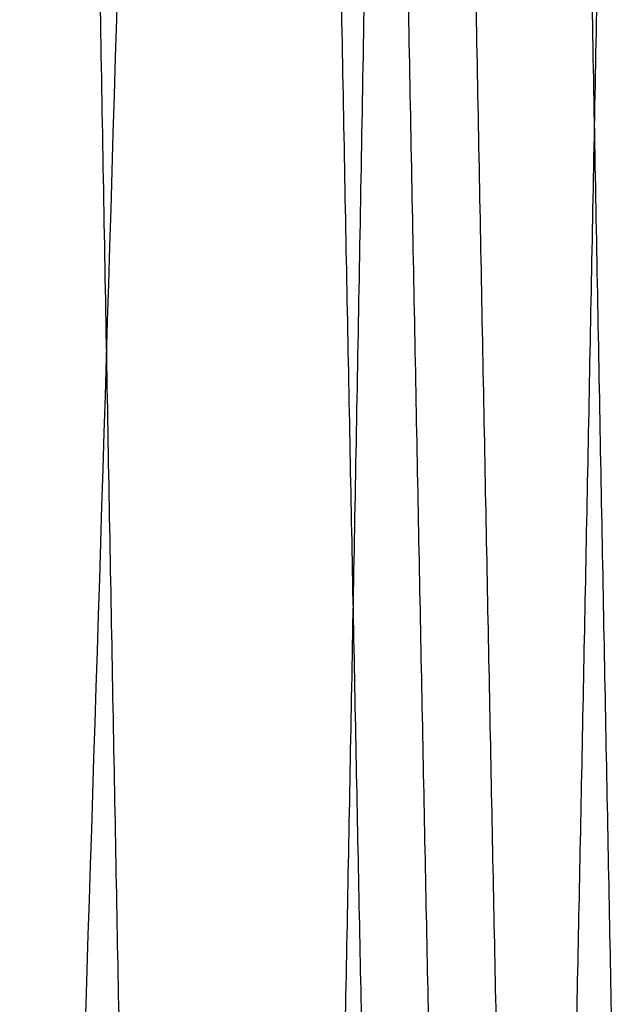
# Model space of a CAD drawing. Header units: millimetres. Extents: x -66 to 114, y 79 to 395.
# Tile 161 of 168: x 99.52 to 100.62, y 134.93 to 136.76. Entities that reach past the tile are written whole.
import ezdxf

# ---------------------------------------------------------------- set-up
doc = ezdxf.new("R2010")
doc.units = ezdxf.units.MM
doc.layers.add('Layer 01', color=7, linetype='Continuous', true_color=0x000000)

msp = doc.modelspace()

# ---------------------------------------------------------------- linework, layer by layer
at = {"layer": 'Layer 01'}
for points, weights, knots in [([(111.6949917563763, 144.973321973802, -34.02489890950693), (111.6949911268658, 144.9732789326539, -34.02489890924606), (111.6949904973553, 144.9732358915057, -34.02489890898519), (111.6012404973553, 138.5633228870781, -34.0248600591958), (111.5074904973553, 134.0308574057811, -29.49233963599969), (111.4137404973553, 129.4983919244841, -24.95981921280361), (111.3199904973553, 129.4984307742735, -18.54990620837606), (111.2262404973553, 129.4984696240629, -12.1399932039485), (111.1324904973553, 134.030990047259, -7.607527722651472), (111.0387404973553, 138.563510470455, -3.075062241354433), (110.9449904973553, 144.9734234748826, -3.075101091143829), (110.8512404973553, 151.3833364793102, -3.075139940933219), (110.7574904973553, 155.9158019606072, -7.60766036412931), (110.6637404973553, 160.4482674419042, -12.14018078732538), (110.5699904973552, 160.4482285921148, -18.55009379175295), (110.4762404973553, 160.4481897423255, -24.96000679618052), (110.3824904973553, 155.9156693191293, -29.49247227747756), (110.2887404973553, 151.3831488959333, -34.02493775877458), (110.1949904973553, 144.9732358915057, -34.02489890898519), (110.1012404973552, 138.5633228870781, -34.0248600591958), (110.0074904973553, 134.0308574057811, -29.49233963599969), (109.9137404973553, 129.4983919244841, -24.95981921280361), (109.8199904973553, 129.4984307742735, -18.54990620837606), (109.7262404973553, 129.4984696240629, -12.1399932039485), (109.6324904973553, 134.030990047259, -7.60752772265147), (109.5387404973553, 138.563510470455, -3.075062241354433), (109.4449904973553, 144.9734234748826, -3.075101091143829), (109.3512404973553, 151.3833364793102, -3.075139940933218), (109.2574904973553, 155.9158019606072, -7.607660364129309), (109.1637404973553, 160.4482674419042, -12.14018078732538), (109.0699904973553, 160.4482285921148, -18.55009379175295), (108.9762404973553, 160.4481897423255, -24.96000679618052), (108.8824904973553, 155.9156693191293, -29.49247227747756), (108.7887404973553, 151.3831488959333, -34.02493775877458), (108.6949904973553, 144.9732358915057, -34.02489890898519), (108.6012404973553, 138.5633228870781, -34.0248600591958), (108.5074904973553, 134.0308574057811, -29.49233963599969), (108.4137404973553, 129.4983919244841, -24.95981921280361), (108.3199904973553, 129.4984307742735, -18.54990620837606), (108.2262404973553, 129.4984696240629, -12.1399932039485), (108.1324904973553, 134.030990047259, -7.60752772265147), (108.0387404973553, 138.563510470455, -3.075062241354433), (107.9449904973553, 144.9734234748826, -3.075101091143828), (107.8512404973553, 151.3833364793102, -3.075139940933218), (107.7574904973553, 155.9158019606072, -7.607660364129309), (107.6637404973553, 160.4482674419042, -12.14018078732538), (107.5699904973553, 160.4482285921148, -18.55009379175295), (107.4762404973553, 160.4481897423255, -24.96000679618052), (107.3824904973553, 155.9156693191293, -29.49247227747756), (107.2887404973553, 151.3831488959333, -34.02493775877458), (107.1949904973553, 144.9732358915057, -34.02489890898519), (107.1012404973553, 138.5633228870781, -34.0248600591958), (107.0074904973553, 134.0308574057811, -29.49233963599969), (106.9137404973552, 129.4983919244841, -24.95981921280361), (106.8199904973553, 129.4984307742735, -18.54990620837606), (106.7262404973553, 129.4984696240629, -12.1399932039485), (106.6324904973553, 134.030990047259, -7.60752772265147), (106.5387404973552, 138.563510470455, -3.075062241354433), (106.4449904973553, 144.9734234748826, -3.075101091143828), (106.3512404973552, 151.3833364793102, -3.075139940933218), (106.2574904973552, 155.9158019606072, -7.607660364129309), (106.1637404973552, 160.4482674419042, -12.14018078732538), (106.0699904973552, 160.4482285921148, -18.55009379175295), (105.9762404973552, 160.4481897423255, -24.96000679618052), (105.8824904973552, 155.9156693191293, -29.49247227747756), (105.7887404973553, 151.3831488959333, -34.02493775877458), (105.6949904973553, 144.9732358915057, -34.02489890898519), (105.6012404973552, 138.5633228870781, -34.0248600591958), (105.5074904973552, 134.0308574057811, -29.49233963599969), (105.4137404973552, 129.4983919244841, -24.95981921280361), (105.3199904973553, 129.4984307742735, -18.54990620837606), (105.2262404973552, 129.4984696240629, -12.1399932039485), (105.1324904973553, 134.030990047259, -7.60752772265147), (105.0387404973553, 138.563510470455, -3.075062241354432), (104.9449904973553, 144.9734234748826, -3.075101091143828), (104.8512404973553, 151.3833364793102, -3.075139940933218), (104.7574904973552, 155.9158019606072, -7.607660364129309), (104.6637404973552, 160.4482674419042, -12.14018078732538), (104.5699904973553, 160.4482285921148, -18.55009379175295), (104.4762404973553, 160.4481897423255, -24.96000679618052), (104.3824904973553, 155.9156693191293, -29.49247227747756), (104.2887404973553, 151.3831488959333, -34.02493775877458), (104.1949904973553, 144.9732358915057, -34.02489890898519), (104.1012404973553, 138.5633228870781, -34.0248600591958), (104.0074904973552, 134.0308574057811, -29.49233963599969), (103.9137404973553, 129.4983919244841, -24.95981921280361), (103.8199904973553, 129.4984307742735, -18.54990620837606), (103.7262404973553, 129.4984696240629, -12.1399932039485), (103.6324904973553, 134.030990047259, -7.60752772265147), (103.5387404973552, 138.563510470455, -3.075062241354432), (103.4449904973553, 144.9734234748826, -3.075101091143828), (103.3512404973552, 151.3833364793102, -3.075139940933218), (103.2574904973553, 155.9158019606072, -7.607660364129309), (103.1637404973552, 160.4482674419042, -12.14018078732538), (103.0699904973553, 160.4482285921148, -18.55009379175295), (102.9762404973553, 160.4481897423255, -24.96000679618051), (102.8824904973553, 155.9156693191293, -29.49247227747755), (102.7887404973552, 151.3831488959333, -34.02493775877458), (102.6949904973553, 144.9732358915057, -34.02489890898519), (102.6012404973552, 138.5633228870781, -34.0248600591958), (102.5074904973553, 134.0308574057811, -29.49233963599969), (102.4137404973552, 129.4983919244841, -24.95981921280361), (102.3199904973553, 129.4984307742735, -18.54990620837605), (102.2262404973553, 129.4984696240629, -12.1399932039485), (102.1324904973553, 134.030990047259, -7.60752772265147), (102.0387404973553, 138.563510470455, -3.075062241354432), (101.9449904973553, 144.9734234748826, -3.075101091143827), (101.8512404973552, 151.3833364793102, -3.075139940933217), (101.7574904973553, 155.9158019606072, -7.607660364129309), (101.6637404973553, 160.4482674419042, -12.14018078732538), (101.5699904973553, 160.4482285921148, -18.55009379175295), (101.4762404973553, 160.4481897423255, -24.96000679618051), (101.3824904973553, 155.9156693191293, -29.49247227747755), (101.2887404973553, 151.3831488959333, -34.02493775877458), (101.1949904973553, 144.9732358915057, -34.02489890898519), (101.1012404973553, 138.5633228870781, -34.0248600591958), (101.0074904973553, 134.0308574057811, -29.49233963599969), (100.9137404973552, 129.4983919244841, -24.95981921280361), (100.8199904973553, 129.4984307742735, -18.54990620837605), (100.7262404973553, 129.4984696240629, -12.1399932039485), (100.6324904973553, 134.030990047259, -7.60752772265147), (100.5387404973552, 138.563510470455, -3.075062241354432), (100.4449904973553, 144.9734234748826, -3.075101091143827), (100.3512404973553, 151.3833364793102, -3.075139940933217), (100.2574904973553, 155.9158019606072, -7.607660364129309), (100.1637404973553, 160.4482674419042, -12.14018078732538), (100.0699904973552, 160.4482285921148, -18.55009379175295), (99.97624049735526, 160.4481897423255, -24.96000679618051), (99.88249049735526, 155.9156693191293, -29.49247227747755), (99.78874079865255, 151.3831634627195, -34.02492319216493), (99.69499101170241, 144.973271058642, -34.02489890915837)], [1, 1, 1, 0.923879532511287, 1, 0.923879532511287, 1, 0.923879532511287, 1, 0.923879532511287, 1, 0.923879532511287, 1, 0.923879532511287, 1, 0.923879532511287, 1, 0.923879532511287, 1, 0.923879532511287, 1, 0.923879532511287, 1, 0.923879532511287, 1, 0.923879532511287, 1, 0.923879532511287, 1, 0.923879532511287, 1, 0.923879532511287, 1, 0.923879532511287, 1, 0.923879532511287, 1, 0.923879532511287, 1, 0.923879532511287, 1, 0.923879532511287, 1, 0.923879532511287, 1, 0.923879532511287, 1, 0.923879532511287, 1, 0.923879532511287, 1, 0.923879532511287, 1, 0.923879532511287, 1, 0.923879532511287, 1, 0.923879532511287, 1, 0.923879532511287, 1, 0.923879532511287, 1, 0.923879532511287, 1, 0.923879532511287, 1, 0.923879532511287, 1, 0.923879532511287, 1, 0.923879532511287, 1, 0.923879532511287, 1, 0.923879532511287, 1, 0.923879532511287, 1, 0.923879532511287, 1, 0.923879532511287, 1, 0.923879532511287, 1, 0.923879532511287, 1, 0.923879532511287, 1, 0.923879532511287, 1, 0.923879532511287, 1, 0.923879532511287, 1, 0.923879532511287, 1, 0.923879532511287, 1, 0.923879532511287, 1, 0.923879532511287, 1, 0.923879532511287, 1, 0.923879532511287, 1, 0.923879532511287, 1, 0.923879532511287, 1, 0.923879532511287, 1, 0.923879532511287, 1, 0.923879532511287, 1, 0.923879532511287, 1, 0.923879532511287, 1, 0.923879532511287, 1, 0.923879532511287, 1, 0.923879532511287, 1, 0.923879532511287, 1, 0.9238797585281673, 0.9999995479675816], [8.401143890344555, 8.401143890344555, 8.401143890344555, 8.401239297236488, 8.401239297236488, 21.5281756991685, 21.5281756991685, 34.65511210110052, 34.65511210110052, 47.78204850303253, 47.78204850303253, 60.90898490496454, 60.90898490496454, 74.03592130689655, 74.03592130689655, 87.16285770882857, 87.16285770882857, 100.2897941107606, 100.2897941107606, 113.4167305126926, 113.4167305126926, 126.5436669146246, 126.5436669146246, 139.6706033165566, 139.6706033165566, 152.7975397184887, 152.7975397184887, 165.9244761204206, 165.9244761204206, 179.0514125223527, 179.0514125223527, 192.1783489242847, 192.1783489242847, 205.3052853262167, 205.3052853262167, 218.4322217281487, 218.4322217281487, 231.5591581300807, 231.5591581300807, 244.6860945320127, 244.6860945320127, 257.8130309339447, 257.8130309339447, 270.9399673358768, 270.9399673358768, 284.0669037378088, 284.0669037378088, 297.1938401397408, 297.1938401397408, 310.3207765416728, 310.3207765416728, 323.4477129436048, 323.4477129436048, 336.5746493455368, 336.5746493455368, 349.7015857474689, 349.7015857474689, 362.8285221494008, 362.8285221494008, 375.9554585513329, 375.9554585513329, 389.0823949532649, 389.0823949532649, 402.2093313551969, 402.2093313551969, 415.3362677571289, 415.3362677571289, 428.463204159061, 428.463204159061, 441.590140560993, 441.590140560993, 454.717076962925, 454.717076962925, 467.844013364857, 467.844013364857, 480.970949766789, 480.970949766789, 494.0978861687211, 494.0978861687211, 507.224822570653, 507.224822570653, 520.351758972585, 520.351758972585, 533.4786953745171, 533.4786953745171, 546.6056317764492, 546.6056317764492, 559.7325681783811, 559.7325681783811, 572.8595045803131, 572.8595045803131, 585.9864409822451, 585.9864409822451, 599.1133773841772, 599.1133773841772, 612.2403137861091, 612.2403137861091, 625.3672501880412, 625.3672501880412, 638.4941865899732, 638.4941865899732, 651.6211229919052, 651.6211229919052, 664.7480593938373, 664.7480593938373, 677.8749957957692, 677.8749957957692, 691.0019321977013, 691.0019321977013, 704.1288685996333, 704.1288685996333, 717.2558050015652, 717.2558050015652, 730.3827414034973, 730.3827414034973, 743.5096778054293, 743.5096778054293, 756.6366142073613, 756.6366142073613, 769.7635506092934, 769.7635506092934, 782.8904870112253, 782.8904870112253, 796.0174234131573, 796.0174234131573, 809.1443598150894, 809.1443598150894, 822.2712962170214, 822.2712962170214, 835.3982326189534, 835.3982326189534, 848.5251300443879, 848.5251300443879, 848.5251300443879]), ([(99.22499044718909, 144.9732382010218, -33.64384764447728), (99.3187404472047, 151.225314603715, -33.64388553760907), (99.41249044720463, 155.6462270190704, -29.22302671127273), (99.5062404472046, 160.067139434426, -24.80216788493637), (99.59999044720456, 160.0671773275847, -18.55009148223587), (99.69374044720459, 160.0672152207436, -12.29801507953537), (99.7874904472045, 155.6463563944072, -7.877102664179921), (99.88124044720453, 151.2254975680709, -3.456190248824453), (99.97499044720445, 144.9734211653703, -3.456152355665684), (100.0687404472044, 138.7213447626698, -3.456114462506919), (100.1624904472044, 134.3004323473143, -7.876973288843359), (100.2562404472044, 129.8795199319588, -12.29783211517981), (100.3499904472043, 129.8794820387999, -18.54990851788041), (100.4437404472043, 129.8794441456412, -24.80198492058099), (100.5374904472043, 134.3003029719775, -29.22289733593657), (100.6312404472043, 138.721161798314, -33.64380975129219), (100.7249904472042, 144.9732382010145, -33.64384764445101), (100.8187404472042, 151.2253146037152, -33.64388553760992), (100.9124904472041, 155.6462270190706, -29.22302671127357), (101.0062404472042, 160.0671394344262, -24.80216788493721), (101.0999904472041, 160.067177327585, -18.55009148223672), (101.1937404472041, 160.0672152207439, -12.29801507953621), (101.287490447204, 155.6463563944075, -7.877102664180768), (101.381240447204, 151.2254975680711, -3.456190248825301), (101.474990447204, 144.9734211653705, -3.456152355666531), (101.568740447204, 138.72134476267, -3.456114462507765), (101.6624904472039, 134.3004323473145, -7.876973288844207), (101.7562404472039, 129.879519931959, -12.29783211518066), (101.8499904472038, 129.8794820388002, -18.54990851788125), (101.9437404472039, 129.8794441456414, -24.80198492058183), (102.0374904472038, 134.3003029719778, -29.22289733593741), (102.1312404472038, 138.7211617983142, -33.64380975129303), (102.2249904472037, 144.9732382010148, -33.64384764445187), (102.3187404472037, 151.2253146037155, -33.64388553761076), (102.4124904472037, 155.6462270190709, -29.22302671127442), (102.5062404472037, 160.0671394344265, -24.80216788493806), (102.5999904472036, 160.0671773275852, -18.55009148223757), (102.6937404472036, 160.0672152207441, -12.29801507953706), (102.7874904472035, 155.6463563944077, -7.877102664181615), (102.8812404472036, 151.2254975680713, -3.456190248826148), (102.9749904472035, 144.9734211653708, -3.456152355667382), (103.0687404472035, 138.7213447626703, -3.456114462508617), (103.1624904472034, 134.3004323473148, -7.876973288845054), (103.2562404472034, 129.8795199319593, -12.29783211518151), (103.3499904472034, 129.8794820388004, -18.54990851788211), (103.4437404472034, 129.8794441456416, -24.80198492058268), (103.5374904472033, 134.300302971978, -29.22289733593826), (103.6312404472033, 138.7211617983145, -33.64380975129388), (103.7249904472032, 144.973238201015, -33.64384764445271), (103.8187404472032, 151.2253146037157, -33.64388553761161), (103.9124904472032, 155.6462270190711, -29.22302671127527), (104.0062404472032, 160.0671394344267, -24.80216788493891), (104.0999904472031, 160.0671773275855, -18.55009148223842), (104.1937404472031, 160.0672152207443, -12.29801507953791), (104.287490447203, 155.6463563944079, -7.877102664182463), (104.381240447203, 151.2254975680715, -3.456190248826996), (104.474990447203, 144.973421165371, -3.456152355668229), (104.568740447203, 138.7213447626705, -3.456114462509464), (104.6624904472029, 134.300432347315, -7.876973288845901), (104.7562404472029, 129.8795199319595, -12.29783211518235), (104.8499904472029, 129.8794820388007, -18.54990851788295), (104.9437404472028, 129.8794441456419, -24.80198492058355), (105.0374904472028, 134.3003029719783, -29.22289733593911), (105.1312404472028, 138.7211617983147, -33.64380975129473), (105.2249904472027, 144.9732382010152, -33.64384764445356), (105.3187404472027, 151.225314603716, -33.64388553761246), (105.4124904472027, 155.6462270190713, -29.22302671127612), (105.5062404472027, 160.0671394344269, -24.80216788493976), (105.5999904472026, 160.0671773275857, -18.55009148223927), (105.6937404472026, 160.0672152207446, -12.29801507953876), (105.7874904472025, 155.6463563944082, -7.87710266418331), (105.8812404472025, 151.2254975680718, -3.456190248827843), (105.9749904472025, 144.9734211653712, -3.456152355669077), (106.0687404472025, 138.7213447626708, -3.456114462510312), (106.1624904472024, 134.3004323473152, -7.876973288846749), (106.2562404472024, 129.8795199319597, -12.2978321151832), (106.3499904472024, 129.8794820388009, -18.5499085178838), (106.4437404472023, 129.8794441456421, -24.8019849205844), (106.5374904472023, 134.3003029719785, -29.22289733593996), (106.6312404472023, 138.7211617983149, -33.64380975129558), (106.7249904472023, 144.9732382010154, -33.6438476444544), (106.8187404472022, 151.2253146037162, -33.64388553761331), (106.9124904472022, 155.6462270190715, -29.22302671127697), (107.0062404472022, 160.0671394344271, -24.80216788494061), (107.0999904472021, 160.0671773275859, -18.55009148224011), (107.1937404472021, 160.0672152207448, -12.2980150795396), (107.2874904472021, 155.6463563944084, -7.877102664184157), (107.3812404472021, 151.225497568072, -3.45619024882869), (107.474990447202, 144.9734211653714, -3.456152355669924), (107.568740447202, 138.721344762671, -3.456114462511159), (107.662490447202, 134.3004323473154, -7.876973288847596), (107.7562404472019, 129.87951993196, -12.29783211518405), (107.8499904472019, 129.8794820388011, -18.54990851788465), (107.9437404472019, 129.8794441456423, -24.80198492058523), (108.0374904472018, 134.3003029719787, -29.2228973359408), (108.1312404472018, 138.7211617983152, -33.64380975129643), (108.2249904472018, 144.9732382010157, -33.64384764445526), (108.3187404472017, 151.2253146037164, -33.64388553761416), (108.4124904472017, 155.6462270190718, -29.22302671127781), (108.5062404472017, 160.0671394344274, -24.80216788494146), (108.5999904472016, 160.0671773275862, -18.55009148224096), (108.6937404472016, 160.0672152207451, -12.29801507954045), (108.7874904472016, 155.6463563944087, -7.877102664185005), (108.8812404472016, 151.2254975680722, -3.456190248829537), (108.9749904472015, 144.9734211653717, -3.456152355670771), (109.0687404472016, 138.7213447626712, -3.456114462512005), (109.1624904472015, 134.3004323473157, -7.876973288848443), (109.2562404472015, 129.8795199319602, -12.2978321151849), (109.3499904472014, 129.8794820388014, -18.54990851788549), (109.4437404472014, 129.8794441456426, -24.80198492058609), (109.5374904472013, 134.300302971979, -29.22289733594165), (109.6312404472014, 138.7211617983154, -33.64380975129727), (109.7249904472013, 144.9732382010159, -33.6438476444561), (109.8187404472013, 151.2253146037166, -33.643885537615), (109.9124904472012, 155.646227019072, -29.22302671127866), (110.0062404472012, 160.0671394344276, -24.8021678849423), (110.0999904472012, 160.0671773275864, -18.55009148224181), (110.1937404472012, 160.0672152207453, -12.2980150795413), (110.2874904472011, 155.6463563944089, -7.877102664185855), (110.3812404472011, 151.2254975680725, -3.456190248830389), (110.474990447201, 144.9734211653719, -3.456152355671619), (110.5687404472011, 138.7213447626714, -3.456114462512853), (110.662490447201, 134.3004323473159, -7.876973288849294), (110.756240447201, 129.8795199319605, -12.29783211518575), (110.8499904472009, 129.8794820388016, -18.54990851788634), (110.943740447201, 129.8794441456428, -24.80198492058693), (111.0374904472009, 134.3003029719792, -29.2228973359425), (111.1312404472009, 138.7211617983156, -33.64380975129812), (111.2249904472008, 144.9732382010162, -33.64384764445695)], [1, 0.923879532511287, 1, 0.923879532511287, 1, 0.923879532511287, 1, 0.923879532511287, 1, 0.923879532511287, 1, 0.923879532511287, 1, 0.923879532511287, 1, 0.923879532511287, 1, 0.923879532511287, 1, 0.923879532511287, 1, 0.923879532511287, 1, 0.923879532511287, 1, 0.923879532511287, 1, 0.923879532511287, 1, 0.923879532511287, 1, 0.923879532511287, 1, 0.923879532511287, 1, 0.923879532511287, 1, 0.923879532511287, 1, 0.923879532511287, 1, 0.923879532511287, 1, 0.923879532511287, 1, 0.923879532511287, 1, 0.923879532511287, 1, 0.923879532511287, 1, 0.923879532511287, 1, 0.923879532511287, 1, 0.923879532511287, 1, 0.923879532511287, 1, 0.923879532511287, 1, 0.923879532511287, 1, 0.923879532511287, 1, 0.923879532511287, 1, 0.923879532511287, 1, 0.923879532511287, 1, 0.923879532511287, 1, 0.923879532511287, 1, 0.923879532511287, 1, 0.923879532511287, 1, 0.923879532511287, 1, 0.923879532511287, 1, 0.923879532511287, 1, 0.923879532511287, 1, 0.923879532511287, 1, 0.923879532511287, 1, 0.923879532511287, 1, 0.923879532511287, 1, 0.923879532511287, 1, 0.923879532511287, 1, 0.923879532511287, 1, 0.923879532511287, 1, 0.923879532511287, 1, 0.923879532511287, 1, 0.923879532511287, 1, 0.923879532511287, 1, 0.923879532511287, 1, 0.923879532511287, 1, 0.923879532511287, 1, 0.923879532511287, 1, 0.923879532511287, 1, 0.923879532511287, 1, 0.923879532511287, 1, 0.923879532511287, 1, 0.923879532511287, 1], [-1, -1, -1, -0.9843750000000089, -0.9843750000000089, -0.9687500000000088, -0.9687500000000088, -0.9531250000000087, -0.9531250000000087, -0.9375000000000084, -0.9375000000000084, -0.9218750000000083, -0.9218750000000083, -0.9062500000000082, -0.9062500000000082, -0.8906250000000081, -0.8906250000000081, -0.875000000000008, -0.875000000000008, -0.8593750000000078, -0.8593750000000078, -0.8437500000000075, -0.8437500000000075, -0.8281250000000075, -0.8281250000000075, -0.8125000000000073, -0.8125000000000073, -0.7968750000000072, -0.7968750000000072, -0.7812500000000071, -0.7812500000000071, -0.7656250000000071, -0.7656250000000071, -0.7500000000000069, -0.7500000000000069, -0.7343750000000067, -0.7343750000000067, -0.7187500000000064, -0.7187500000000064, -0.7031250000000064, -0.7031250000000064, -0.6875000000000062, -0.6875000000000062, -0.6718750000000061, -0.6718750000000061, -0.656250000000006, -0.656250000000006, -0.640625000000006, -0.640625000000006, -0.6250000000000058, -0.6250000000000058, -0.6093750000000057, -0.6093750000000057, -0.5937500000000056, -0.5937500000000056, -0.5781250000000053, -0.5781250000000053, -0.5625000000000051, -0.5625000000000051, -0.5468750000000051, -0.5468750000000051, -0.531250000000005, -0.531250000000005, -0.5156250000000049, -0.5156250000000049, -0.5000000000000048, -0.5000000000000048, -0.4843750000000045, -0.4843750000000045, -0.4687500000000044, -0.4687500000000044, -0.4531250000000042, -0.4531250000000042, -0.4375000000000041, -0.4375000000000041, -0.421875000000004, -0.421875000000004, -0.4062500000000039, -0.4062500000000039, -0.3906250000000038, -0.3906250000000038, -0.3750000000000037, -0.3750000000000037, -0.3593750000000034, -0.3593750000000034, -0.3437500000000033, -0.3437500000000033, -0.3281250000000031, -0.3281250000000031, -0.3125000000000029, -0.3125000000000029, -0.2968750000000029, -0.2968750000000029, -0.2812500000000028, -0.2812500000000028, -0.2656250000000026, -0.2656250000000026, -0.2500000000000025, -0.2500000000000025, -0.2343750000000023, -0.2343750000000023, -0.2187500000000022, -0.2187500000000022, -0.203125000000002, -0.203125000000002, -0.1875000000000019, -0.1875000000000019, -0.1718750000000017, -0.1718750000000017, -0.1562500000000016, -0.1562500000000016, -0.1406250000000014, -0.1406250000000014, -0.1250000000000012, -0.1250000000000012, -0.1093750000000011, -0.1093750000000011, -0.09375000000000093, -0.09375000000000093, -0.07812500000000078, -0.07812500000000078, -0.06250000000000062, -0.06250000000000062, -0.04687500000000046, -0.04687500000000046, -0.03125000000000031, -0.03125000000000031, -0.01562500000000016, -0.01562500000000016, 0, 0, 0]), ([(111.3499904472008, 144.9732382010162, -33.64384764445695), (111.2562404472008, 138.7211617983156, -33.64380975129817), (111.1624904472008, 134.3003029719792, -29.2228973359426), (111.0687404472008, 129.8794441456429, -24.80198492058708), (110.9749904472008, 129.8794820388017, -18.54990851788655), (110.8812404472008, 129.8795199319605, -12.29783211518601), (110.7874904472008, 134.300432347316, -7.876973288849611), (110.6937404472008, 138.7213447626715, -3.456114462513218), (110.5999904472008, 144.9734211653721, -3.456152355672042), (110.5062404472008, 151.2254975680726, -3.456190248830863), (110.4124904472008, 155.646356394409, -7.877102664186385), (110.3187404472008, 160.0672152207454, -12.29801507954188), (110.2249904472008, 160.0671773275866, -18.55009148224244), (110.1312404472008, 160.0671394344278, -24.80216788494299), (110.0374904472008, 155.6462270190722, -29.2230267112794), (109.9437404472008, 151.2253146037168, -33.64388553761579), (109.8499904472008, 144.9732382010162, -33.64384764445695), (109.7562404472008, 138.7211617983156, -33.64380975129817), (109.6624904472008, 134.3003029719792, -29.2228973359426), (109.5687404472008, 129.8794441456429, -24.80198492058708), (109.4749904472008, 129.8794820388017, -18.54990851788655), (109.3812404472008, 129.8795199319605, -12.29783211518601), (109.2874904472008, 134.300432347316, -7.87697328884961), (109.1937404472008, 138.7213447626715, -3.456114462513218), (109.0999904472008, 144.9734211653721, -3.456152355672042), (109.0062404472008, 151.2254975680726, -3.456190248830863), (108.9124904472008, 155.646356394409, -7.877102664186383), (108.8187404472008, 160.0672152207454, -12.29801507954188), (108.7249904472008, 160.0671773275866, -18.55009148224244), (108.6312404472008, 160.0671394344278, -24.80216788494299), (108.5374904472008, 155.6462270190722, -29.2230267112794), (108.4437404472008, 151.2253146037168, -33.64388553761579), (108.3499904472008, 144.9732382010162, -33.64384764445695), (108.2562404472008, 138.7211617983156, -33.64380975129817), (108.1624904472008, 134.3003029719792, -29.2228973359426), (108.0687404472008, 129.8794441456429, -24.80198492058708), (107.9749904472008, 129.8794820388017, -18.54990851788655), (107.8812404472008, 129.8795199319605, -12.29783211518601), (107.7874904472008, 134.300432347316, -7.87697328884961), (107.6937404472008, 138.7213447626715, -3.456114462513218), (107.5999904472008, 144.973421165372, -3.456152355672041), (107.5062404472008, 151.2254975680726, -3.456190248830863), (107.4124904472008, 155.646356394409, -7.877102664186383), (107.3187404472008, 160.0672152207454, -12.29801507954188), (107.2249904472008, 160.0671773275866, -18.55009148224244), (107.1312404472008, 160.0671394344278, -24.80216788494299), (107.0374904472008, 155.6462270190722, -29.2230267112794), (106.9437404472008, 151.2253146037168, -33.64388553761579), (106.8499904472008, 144.9732382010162, -33.64384764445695), (106.7562404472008, 138.7211617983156, -33.64380975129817), (106.6624904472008, 134.3003029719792, -29.2228973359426), (106.5687404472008, 129.8794441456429, -24.80198492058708), (106.4749904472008, 129.8794820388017, -18.54990851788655), (106.3812404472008, 129.8795199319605, -12.29783211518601), (106.2874904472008, 134.300432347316, -7.87697328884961), (106.1937404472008, 138.7213447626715, -3.456114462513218), (106.0999904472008, 144.973421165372, -3.456152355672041), (106.0062404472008, 151.2254975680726, -3.456190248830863), (105.9124904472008, 155.646356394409, -7.877102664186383), (105.8187404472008, 160.0672152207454, -12.29801507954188), (105.7249904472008, 160.0671773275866, -18.55009148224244), (105.6312404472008, 160.0671394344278, -24.80216788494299), (105.5374904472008, 155.6462270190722, -29.2230267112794), (105.4437404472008, 151.2253146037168, -33.64388553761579), (105.3499904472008, 144.9732382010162, -33.64384764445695), (105.2562404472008, 138.7211617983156, -33.64380975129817), (105.1624904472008, 134.3003029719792, -29.2228973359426), (105.0687404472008, 129.8794441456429, -24.80198492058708), (104.9749904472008, 129.8794820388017, -18.54990851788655), (104.8812404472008, 129.8795199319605, -12.29783211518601), (104.7874904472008, 134.300432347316, -7.87697328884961), (104.6937404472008, 138.7213447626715, -3.456114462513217), (104.5999904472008, 144.973421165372, -3.456152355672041), (104.5062404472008, 151.2254975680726, -3.456190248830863), (104.4124904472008, 155.646356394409, -7.877102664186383), (104.3187404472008, 160.0672152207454, -12.29801507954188), (104.2249904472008, 160.0671773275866, -18.55009148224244), (104.1312404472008, 160.0671394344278, -24.80216788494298), (104.0374904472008, 155.6462270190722, -29.2230267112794), (103.9437404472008, 151.2253146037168, -33.64388553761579), (103.8499904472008, 144.9732382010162, -33.64384764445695), (103.7562404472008, 138.7211617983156, -33.64380975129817), (103.6624904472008, 134.3003029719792, -29.2228973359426), (103.5687404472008, 129.8794441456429, -24.80198492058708), (103.4749904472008, 129.8794820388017, -18.54990851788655), (103.3812404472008, 129.8795199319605, -12.29783211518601), (103.2874904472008, 134.300432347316, -7.87697328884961), (103.1937404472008, 138.7213447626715, -3.456114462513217), (103.0999904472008, 144.973421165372, -3.456152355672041), (103.0062404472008, 151.2254975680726, -3.456190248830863), (102.9124904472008, 155.646356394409, -7.877102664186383), (102.8187404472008, 160.0672152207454, -12.29801507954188), (102.7249904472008, 160.0671773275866, -18.55009148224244), (102.6312404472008, 160.0671394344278, -24.80216788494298), (102.5374904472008, 155.6462270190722, -29.2230267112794), (102.4437404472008, 151.2253146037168, -33.64388553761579), (102.3499904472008, 144.9732382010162, -33.64384764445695), (102.2562404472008, 138.7211617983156, -33.64380975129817), (102.1624904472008, 134.3003029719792, -29.2228973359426), (102.0687404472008, 129.8794441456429, -24.80198492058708), (101.9749904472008, 129.8794820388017, -18.54990851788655), (101.8812404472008, 129.8795199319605, -12.29783211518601), (101.7874904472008, 134.300432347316, -7.87697328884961), (101.6937404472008, 138.7213447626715, -3.456114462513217), (101.5999904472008, 144.973421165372, -3.456152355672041), (101.5062404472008, 151.2254975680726, -3.456190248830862), (101.4124904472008, 155.646356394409, -7.877102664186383), (101.3187404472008, 160.0672152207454, -12.29801507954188), (101.2249904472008, 160.0671773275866, -18.55009148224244), (101.1312404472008, 160.0671394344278, -24.80216788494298), (101.0374904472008, 155.6462270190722, -29.2230267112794), (100.9437404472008, 151.2253146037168, -33.64388553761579), (100.8499904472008, 144.9732382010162, -33.64384764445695), (100.7562404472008, 138.7211617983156, -33.64380975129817), (100.6624904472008, 134.3003029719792, -29.2228973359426), (100.5687404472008, 129.8794441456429, -24.80198492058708), (100.4749904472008, 129.8794820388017, -18.54990851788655), (100.3812404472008, 129.8795199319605, -12.29783211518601), (100.2874904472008, 134.300432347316, -7.87697328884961), (100.1937404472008, 138.7213447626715, -3.456114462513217), (100.0999904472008, 144.973421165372, -3.456152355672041), (100.0062404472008, 151.2254975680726, -3.456190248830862), (99.9124904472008, 155.646356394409, -7.877102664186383), (99.81874044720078, 160.0672152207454, -12.29801507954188), (99.7249904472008, 160.0671773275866, -18.55009148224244), (99.6312404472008, 160.0671394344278, -24.80216788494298), (99.5374904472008, 155.6462270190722, -29.2230267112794), (99.44374044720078, 151.2253146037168, -33.64388553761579), (99.3499904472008, 144.9732382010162, -33.64384764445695)], [1, 0.923879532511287, 1, 0.923879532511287, 1, 0.923879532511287, 1, 0.923879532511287, 1, 0.923879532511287, 1, 0.923879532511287, 1, 0.923879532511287, 1, 0.923879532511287, 1, 0.923879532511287, 1, 0.923879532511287, 1, 0.923879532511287, 1, 0.923879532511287, 1, 0.923879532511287, 1, 0.923879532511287, 1, 0.923879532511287, 1, 0.923879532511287, 1, 0.923879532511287, 1, 0.923879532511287, 1, 0.923879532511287, 1, 0.923879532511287, 1, 0.923879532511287, 1, 0.923879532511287, 1, 0.923879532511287, 1, 0.923879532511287, 1, 0.923879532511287, 1, 0.923879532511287, 1, 0.923879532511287, 1, 0.923879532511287, 1, 0.923879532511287, 1, 0.923879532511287, 1, 0.923879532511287, 1, 0.923879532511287, 1, 0.923879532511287, 1, 0.923879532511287, 1, 0.923879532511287, 1, 0.923879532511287, 1, 0.923879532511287, 1, 0.923879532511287, 1, 0.923879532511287, 1, 0.923879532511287, 1, 0.923879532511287, 1, 0.923879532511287, 1, 0.923879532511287, 1, 0.923879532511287, 1, 0.923879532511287, 1, 0.923879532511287, 1, 0.923879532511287, 1, 0.923879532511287, 1, 0.923879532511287, 1, 0.923879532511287, 1, 0.923879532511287, 1, 0.923879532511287, 1, 0.923879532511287, 1, 0.923879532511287, 1, 0.923879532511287, 1, 0.923879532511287, 1, 0.923879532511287, 1, 0.923879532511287, 1, 0.923879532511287, 1, 0.923879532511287, 1, 0.923879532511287, 1, 0.923879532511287, 1, 0.923879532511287, 1, 0.923879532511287, 1], [0, 0, 0, 0.015625, 0.015625, 0.03125, 0.03125, 0.046875, 0.046875, 0.0625, 0.0625, 0.078125, 0.078125, 0.09375, 0.09375, 0.109375, 0.109375, 0.125, 0.125, 0.140625, 0.140625, 0.15625, 0.15625, 0.171875, 0.171875, 0.1875, 0.1875, 0.203125, 0.203125, 0.21875, 0.21875, 0.234375, 0.234375, 0.25, 0.25, 0.265625, 0.265625, 0.28125, 0.28125, 0.296875, 0.296875, 0.3125, 0.3125, 0.328125, 0.328125, 0.34375, 0.34375, 0.359375, 0.359375, 0.375, 0.375, 0.390625, 0.390625, 0.40625, 0.40625, 0.421875, 0.421875, 0.4375, 0.4375, 0.453125, 0.453125, 0.46875, 0.46875, 0.484375, 0.484375, 0.5, 0.5, 0.515625, 0.515625, 0.53125, 0.53125, 0.546875, 0.546875, 0.5625, 0.5625, 0.578125, 0.578125, 0.59375, 0.59375, 0.609375, 0.609375, 0.625, 0.625, 0.640625, 0.640625, 0.65625, 0.65625, 0.671875, 0.671875, 0.6875, 0.6875, 0.703125, 0.703125, 0.71875, 0.71875, 0.734375, 0.734375, 0.75, 0.75, 0.765625, 0.765625, 0.78125, 0.78125, 0.796875, 0.796875, 0.8125, 0.8125, 0.828125, 0.828125, 0.84375, 0.84375, 0.859375, 0.859375, 0.875, 0.875, 0.890625, 0.890625, 0.90625, 0.90625, 0.921875, 0.921875, 0.9375, 0.9375, 0.953125, 0.953125, 0.96875, 0.96875, 0.984375, 0.984375, 1, 1, 1]), ([(99.4749904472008, 144.9732382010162, -33.64384764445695), (99.56874044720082, 151.2253146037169, -33.64388553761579), (99.6624904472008, 155.6462270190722, -29.2230267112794), (99.75624044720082, 160.0671394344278, -24.80216788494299), (99.8499904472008, 160.0671773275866, -18.55009148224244), (99.9437404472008, 160.0672152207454, -12.29801507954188), (100.0374904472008, 155.646356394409, -7.877102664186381), (100.1312404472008, 151.2254975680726, -3.456190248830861), (100.2249904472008, 144.973421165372, -3.456152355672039), (100.3187404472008, 138.7213447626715, -3.45611446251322), (100.4124904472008, 134.300432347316, -7.876973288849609), (100.5062404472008, 129.8795199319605, -12.29783211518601), (100.5999904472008, 129.8794820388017, -18.54990851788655), (100.6937404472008, 129.8794441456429, -24.80198492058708), (100.7874904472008, 134.3003029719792, -29.2228973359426), (100.8812404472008, 138.7211617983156, -33.64380975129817), (100.9749904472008, 144.9732382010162, -33.64384764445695), (101.0687404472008, 151.2253146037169, -33.64388553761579), (101.1624904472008, 155.6462270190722, -29.2230267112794), (101.2562404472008, 160.0671394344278, -24.80216788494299), (101.3499904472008, 160.0671773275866, -18.55009148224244), (101.4437404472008, 160.0672152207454, -12.29801507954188), (101.5374904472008, 155.646356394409, -7.877102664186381), (101.6312404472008, 151.2254975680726, -3.456190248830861), (101.7249904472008, 144.973421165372, -3.456152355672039), (101.8187404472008, 138.7213447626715, -3.45611446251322), (101.9124904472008, 134.300432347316, -7.876973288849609), (102.0062404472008, 129.8795199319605, -12.29783211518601), (102.0999904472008, 129.8794820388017, -18.54990851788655), (102.1937404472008, 129.8794441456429, -24.80198492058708), (102.2874904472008, 134.3003029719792, -29.2228973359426), (102.3812404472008, 138.7211617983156, -33.64380975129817), (102.4749904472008, 144.9732382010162, -33.64384764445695), (102.5687404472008, 151.2253146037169, -33.64388553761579), (102.6624904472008, 155.6462270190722, -29.2230267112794), (102.7562404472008, 160.0671394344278, -24.80216788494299), (102.8499904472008, 160.0671773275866, -18.55009148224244), (102.9437404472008, 160.0672152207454, -12.29801507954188), (103.0374904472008, 155.646356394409, -7.877102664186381), (103.1312404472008, 151.2254975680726, -3.456190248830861), (103.2249904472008, 144.973421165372, -3.456152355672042), (103.3187404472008, 138.7213447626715, -3.456114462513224), (103.4124904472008, 134.300432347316, -7.876973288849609), (103.5062404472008, 129.8795199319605, -12.29783211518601), (103.5999904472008, 129.8794820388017, -18.54990851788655), (103.6937404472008, 129.8794441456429, -24.80198492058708), (103.7874904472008, 134.3003029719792, -29.2228973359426), (103.8812404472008, 138.7211617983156, -33.64380975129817), (103.9749904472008, 144.9732382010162, -33.64384764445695), (104.0687404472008, 151.2253146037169, -33.64388553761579), (104.1624904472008, 155.6462270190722, -29.2230267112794), (104.2562404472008, 160.0671394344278, -24.80216788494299), (104.3499904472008, 160.0671773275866, -18.55009148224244), (104.4437404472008, 160.0672152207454, -12.29801507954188), (104.5374904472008, 155.646356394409, -7.877102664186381), (104.6312404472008, 151.2254975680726, -3.456190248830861), (104.7249904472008, 144.973421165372, -3.456152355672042), (104.8187404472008, 138.7213447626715, -3.456114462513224), (104.9124904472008, 134.300432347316, -7.876973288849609), (105.0062404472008, 129.8795199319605, -12.29783211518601), (105.0999904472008, 129.8794820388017, -18.54990851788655), (105.1937404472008, 129.8794441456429, -24.80198492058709), (105.2874904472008, 134.3003029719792, -29.2228973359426), (105.3812404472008, 138.7211617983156, -33.64380975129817), (105.4749904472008, 144.9732382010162, -33.64384764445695), (105.5687404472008, 151.2253146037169, -33.64388553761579), (105.6624904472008, 155.6462270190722, -29.2230267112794), (105.7562404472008, 160.0671394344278, -24.80216788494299), (105.8499904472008, 160.0671773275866, -18.55009148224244), (105.9437404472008, 160.0672152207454, -12.29801507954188), (106.0374904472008, 155.646356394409, -7.877102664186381), (106.1312404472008, 151.2254975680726, -3.456190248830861), (106.2249904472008, 144.973421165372, -3.456152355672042), (106.3187404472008, 138.7213447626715, -3.456114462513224), (106.4124904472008, 134.300432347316, -7.876973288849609), (106.5062404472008, 129.8795199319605, -12.29783211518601), (106.5999904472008, 129.8794820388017, -18.54990851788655), (106.6937404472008, 129.8794441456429, -24.80198492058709), (106.7874904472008, 134.3003029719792, -29.2228973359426), (106.8812404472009, 138.7211617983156, -33.64380975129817), (106.9749904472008, 144.9732382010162, -33.64384764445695), (107.0687404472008, 151.2253146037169, -33.64388553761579), (107.1624904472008, 155.6462270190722, -29.2230267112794), (107.2562404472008, 160.0671394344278, -24.80216788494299), (107.3499904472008, 160.0671773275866, -18.55009148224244), (107.4437404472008, 160.0672152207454, -12.29801507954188), (107.5374904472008, 155.646356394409, -7.877102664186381), (107.6312404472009, 151.2254975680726, -3.456190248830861), (107.7249904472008, 144.973421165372, -3.456152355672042), (107.8187404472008, 138.7213447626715, -3.456114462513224), (107.9124904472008, 134.300432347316, -7.876973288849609), (108.0062404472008, 129.8795199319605, -12.29783211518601), (108.0999904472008, 129.8794820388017, -18.54990851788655), (108.1937404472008, 129.8794441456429, -24.80198492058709), (108.2874904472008, 134.3003029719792, -29.2228973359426), (108.3812404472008, 138.7211617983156, -33.64380975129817), (108.4749904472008, 144.9732382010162, -33.64384764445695), (108.5687404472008, 151.2253146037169, -33.64388553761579), (108.6624904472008, 155.6462270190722, -29.2230267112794), (108.7562404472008, 160.0671394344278, -24.80216788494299), (108.8499904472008, 160.0671773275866, -18.55009148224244), (108.9437404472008, 160.0672152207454, -12.29801507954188), (109.0374904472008, 155.646356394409, -7.877102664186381), (109.1312404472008, 151.2254975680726, -3.456190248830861), (109.2249904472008, 144.9734211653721, -3.456152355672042), (109.3187404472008, 138.7213447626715, -3.456114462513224), (109.4124904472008, 134.300432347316, -7.876973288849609), (109.5062404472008, 129.8795199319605, -12.29783211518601), (109.5999904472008, 129.8794820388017, -18.54990851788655), (109.6937404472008, 129.8794441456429, -24.80198492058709), (109.7874904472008, 134.3003029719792, -29.2228973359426), (109.8812404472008, 138.7211617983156, -33.64380975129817), (109.9749904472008, 144.9732382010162, -33.64384764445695), (110.0687404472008, 151.2253146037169, -33.64388553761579), (110.1624904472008, 155.6462270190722, -29.2230267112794), (110.2562404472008, 160.0671394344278, -24.80216788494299), (110.3499904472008, 160.0671773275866, -18.55009148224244), (110.4437404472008, 160.0672152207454, -12.29801507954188), (110.5374904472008, 155.646356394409, -7.877102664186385), (110.6312404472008, 151.2254975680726, -3.456190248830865), (110.7249904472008, 144.9734211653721, -3.456152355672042), (110.8187404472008, 138.7213447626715, -3.456114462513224), (110.9124904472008, 134.300432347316, -7.876973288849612), (111.0062404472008, 129.8795199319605, -12.29783211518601), (111.0999904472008, 129.8794820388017, -18.54990851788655), (111.1937404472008, 129.8794441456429, -24.80198492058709), (111.2874904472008, 134.3003029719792, -29.2228973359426), (111.3812404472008, 138.7211617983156, -33.64380975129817), (111.4749904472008, 144.9732382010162, -33.64384764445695)], [1, 0.923879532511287, 1, 0.923879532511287, 1, 0.923879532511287, 1, 0.923879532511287, 1, 0.923879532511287, 1, 0.923879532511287, 1, 0.923879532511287, 1, 0.923879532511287, 1, 0.923879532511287, 1, 0.923879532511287, 1, 0.923879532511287, 1, 0.923879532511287, 1, 0.923879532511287, 1, 0.923879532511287, 1, 0.923879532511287, 1, 0.923879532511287, 1, 0.923879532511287, 1, 0.923879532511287, 1, 0.923879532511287, 1, 0.923879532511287, 1, 0.923879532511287, 1, 0.923879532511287, 1, 0.923879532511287, 1, 0.923879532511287, 1, 0.923879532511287, 1, 0.923879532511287, 1, 0.923879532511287, 1, 0.923879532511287, 1, 0.923879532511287, 1, 0.923879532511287, 1, 0.923879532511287, 1, 0.923879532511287, 1, 0.923879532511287, 1, 0.923879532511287, 1, 0.923879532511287, 1, 0.923879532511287, 1, 0.923879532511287, 1, 0.923879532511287, 1, 0.923879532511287, 1, 0.923879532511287, 1, 0.923879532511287, 1, 0.923879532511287, 1, 0.923879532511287, 1, 0.923879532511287, 1, 0.923879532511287, 1, 0.923879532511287, 1, 0.923879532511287, 1, 0.923879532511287, 1, 0.923879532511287, 1, 0.923879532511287, 1, 0.923879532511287, 1, 0.923879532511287, 1, 0.923879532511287, 1, 0.923879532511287, 1, 0.923879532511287, 1, 0.923879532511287, 1, 0.923879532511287, 1, 0.923879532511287, 1, 0.923879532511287, 1, 0.923879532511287, 1, 0.923879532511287, 1, 0.923879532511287, 1, 0.923879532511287, 1, 0.923879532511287, 1], [0, 0, 0, 12.50555850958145, 12.50555850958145, 25.01111701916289, 25.01111701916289, 37.51667552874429, 37.51667552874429, 50.02223403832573, 50.02223403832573, 62.52779254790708, 62.52779254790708, 75.03335105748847, 75.03335105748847, 87.53890956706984, 87.53890956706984, 100.0444680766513, 100.0444680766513, 112.5500265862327, 112.5500265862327, 125.0555850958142, 125.0555850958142, 137.5611436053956, 137.5611436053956, 150.066702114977, 150.066702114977, 162.5722606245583, 162.5722606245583, 175.0778191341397, 175.0778191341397, 187.5833776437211, 187.5833776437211, 200.0889361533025, 200.0889361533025, 212.594494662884, 212.594494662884, 225.1000531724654, 225.1000531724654, 237.6056116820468, 237.6056116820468, 250.1111701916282, 250.1111701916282, 262.6167287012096, 262.6167287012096, 275.1222872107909, 275.1222872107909, 287.6278457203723, 287.6278457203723, 300.1334042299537, 300.1334042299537, 312.6389627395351, 312.6389627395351, 325.1445212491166, 325.1445212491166, 337.650079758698, 337.650079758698, 350.1556382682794, 350.1556382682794, 362.6611967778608, 362.6611967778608, 375.1667552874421, 375.1667552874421, 387.6723137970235, 387.6723137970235, 400.1778723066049, 400.1778723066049, 412.6834308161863, 412.6834308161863, 425.1889893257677, 425.1889893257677, 437.6945478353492, 437.6945478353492, 450.2001063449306, 450.2001063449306, 462.705664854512, 462.705664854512, 475.2112233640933, 475.2112233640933, 487.7167818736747, 487.7167818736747, 500.2223403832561, 500.2223403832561, 512.7278988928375, 512.7278988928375, 525.2334574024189, 525.2334574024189, 537.7390159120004, 537.7390159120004, 550.2445744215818, 550.2445744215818, 562.7501329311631, 562.7501329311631, 575.2556914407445, 575.2556914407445, 587.7612499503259, 587.7612499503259, 600.2668084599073, 600.2668084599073, 612.7723669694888, 612.7723669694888, 625.2779254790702, 625.2779254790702, 637.7834839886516, 637.7834839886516, 650.289042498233, 650.289042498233, 662.7946010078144, 662.7946010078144, 675.3001595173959, 675.3001595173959, 687.8057180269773, 687.8057180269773, 700.3112765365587, 700.3112765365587, 712.8168350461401, 712.8168350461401, 725.3223935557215, 725.3223935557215, 737.827952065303, 737.827952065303, 750.3335105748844, 750.3335105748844, 762.8390690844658, 762.8390690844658, 775.3446275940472, 775.3446275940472, 787.8501861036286, 787.8501861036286, 800.35574461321, 800.35574461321, 800.35574461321]), ([(100.2849918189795, 144.9733296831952, -34.40595000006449), (100.2849911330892, 144.9732816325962, -34.40595000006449), (100.2849904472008, 144.9732335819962, -34.40594999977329), (100.1912404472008, 138.4054840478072, -34.40591019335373), (100.0974904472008, 133.7614119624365, -29.7617818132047), (100.0037404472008, 129.1173398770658, -25.11765343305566), (99.9099904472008, 129.1173796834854, -18.5499038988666), (99.81624044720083, 129.1174194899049, -11.98215436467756), (99.7224904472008, 133.7615478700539, -7.338082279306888), (99.62874125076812, 138.4056364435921, -2.694050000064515), (99.53499181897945, 144.9733296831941, -2.694050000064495)], [0.999998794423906, 0.99999939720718, 1, 0.923879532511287, 1, 0.923879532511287, 1, 0.923879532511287, 1, 0.923880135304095, 0.99999879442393], [-52.54733237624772, -52.54733237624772, -52.54733237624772, -52.54723626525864, -52.54723626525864, -39.41039904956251, -39.41039904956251, -26.27356183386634, -26.27356183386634, -13.13672461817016, -13.13672461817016, 0, 0, 0])]:
    msp.add_rational_spline(points, weights, degree=2, knots=knots, dxfattribs=at)
msp.add_open_spline([(98.83507876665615, 137.9086201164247, -4.354894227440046), (98.880075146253, 136.3236204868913, -5.143726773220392), (98.92507152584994, 134.8722927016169, -6.200316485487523), (99.01506428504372, 132.3971359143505, -8.732414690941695), (99.06006066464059, 131.3738235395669, -10.20739467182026), (99.15005342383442, 129.8686541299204, -13.41245122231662), (99.19504980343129, 129.3871112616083, -15.14185881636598), (99.28504256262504, 129.0192478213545, -18.66359119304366), (99.33003894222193, 129.1330040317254, -20.45518090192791), (99.42003170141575, 129.943339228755, -23.90210406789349), (99.46502808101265, 130.6397490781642, -25.55671806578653), (99.55502084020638, 132.538203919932, -28.54566297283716), (99.60001721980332, 133.7398526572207, -29.87937001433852), (99.69000997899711, 136.5153899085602, -32.07807768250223), (99.73500635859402, 138.0886990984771, -32.94261938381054), (99.82499911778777, 141.4327827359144, -34.10667568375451), (99.86999549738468, 143.2028591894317, -34.40594731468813), (99.91499187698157, 144.973305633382, -34.40595000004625)], degree=3, knots=[0, 0, 0, 0, 5.337797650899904, 5.337797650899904, 10.67559530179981, 10.67559530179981, 16.01339295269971, 16.01339295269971, 21.35119060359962, 21.35119060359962, 26.68898825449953, 26.68898825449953, 32.02678590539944, 32.02678590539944, 37.36458355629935, 37.36458355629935, 42.70238120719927, 42.70238120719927, 42.70238120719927, 42.70238120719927], dxfattribs=at)

doc.saveas('drawing.dxf')
